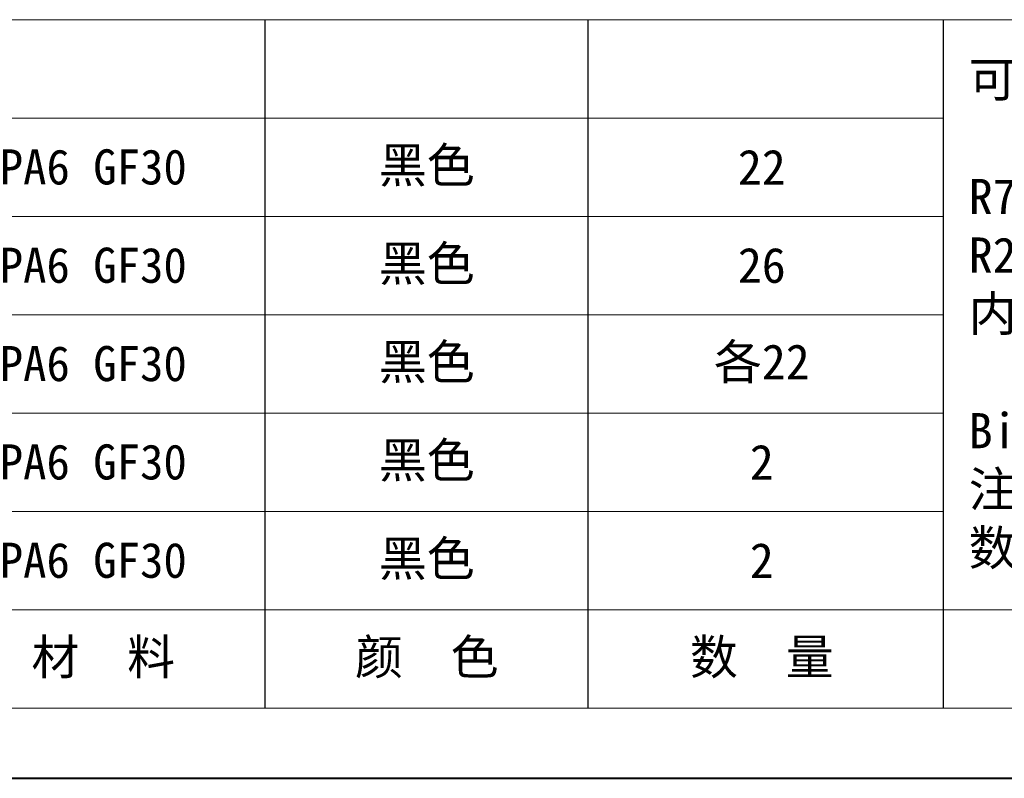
# Model space of a CAD drawing. Header units: millimetres. Extents: x 2390 to 3312, y -95 to 558.
# Tile 2 of 49: x 2665 to 2819, y -95 to 24. Entities that reach past the tile are written whole.
import ezdxf

# ---------------------------------------------------------------- set-up
doc = ezdxf.new("R2010")
doc.units = ezdxf.units.MM
doc.layers.add('标注线', color=7, linetype='Continuous', lineweight=15)
doc.styles.add('样式 6', font='仿宋_GB2312.ttf')

msp = doc.modelspace()

# ---------------------------------------------------------------- linework, layer by layer
at = {"color": 7, "lineweight": 15}
for p, q in [((2445.14, 24.058), (2809.611, 24.058)), ((2445.14, 8.688), (2809.611, 8.688)), ((2445.14, -6.683), (2809.611, -6.683)), ((2445.14, -22.054), (2809.611, -22.054)), ((2445.14, -37.424), (2809.611, -37.424)), ((2445.14, -52.795), (2809.611, -52.795)), ((2445.14, -68.166), (2906.26, -68.166))]:
    msp.add_line(p, q, dxfattribs=at)
at = {"color": 7}
for p, q in [((2703.56, -83.536), (2703.56, 24.058)), ((2754.076, -83.536), (2754.076, 24.058)), ((2809.611, -83.536), (2809.611, 24.058))]:
    msp.add_line(p, q, dxfattribs=at)
at = {"color": 7, "lineweight": 13}
for p, q in [((2809.611, 24.058), (3301.506, 24.058)), ((2445.14, -83.536), (2906.26, -83.536))]:
    msp.add_line(p, q, dxfattribs=at)
at = {"color": 7, "lineweight": 40}
msp.add_line((2390.245, -94.515), (3312.485, -94.515), dxfattribs=at)

# ---------------------------------------------------------------- texts
at = {"layer": '标注线', "color": 7, "lineweight": 18, "char_height": 3.95246, "style": '样式 6'}
for s, insert, width, attachment_point in [('{\\H1.389x;可选弯曲半径:\\P\\PR75  R100  R125  R150 \\PR225   \\P内  宽:\\P\\PBi77\\P注：可根据客户要求定制,\\P数量均以装配1m计算.}', (2813.538, -22.199), 118.75621, 4), ('{\\H1.389x;PA6 GF30}', (2676.408, 1.002), 31.12337, 5), ('{\\H1.389x;黑色}', (2728.837, 1.002), 26.34971, 5), ('{\\H1.389x;22}', (2781.198, 1.002), 26.34971, 5), ('{\\H1.389x;PA6 GF30}', (2676.408, -14.368), 31.12337, 5), ('{\\H1.389x;黑色}', (2728.837, -14.368), 26.34971, 5), ('{\\H1.389x;26}', (2781.198, -14.368), 26.34971, 5), ('{\\H1.389x;PA6 GF30}', (2676.408, -29.739), 31.12337, 5), ('{\\H1.389x;各22}', (2781.198, -29.739), 26.34971, 5), ('{\\H1.389x;黑色}', (2728.837, -29.739), 26.34971, 5), ('{\\H1.389x;PA6 GF30}', (2676.408, -45.11), 31.12337, 5), ('{\\H1.389x;黑色}', (2728.837, -45.11), 26.34971, 5), ('{\\H1.389x;2}', (2781.198, -45.11), 26.34971, 5), ('{\\H1.389x;PA6 GF30}', (2676.408, -60.48), 31.12337, 5), ('{\\H1.389x;黑色}', (2728.837, -60.48), 26.34971, 5), ('{\\H1.389x;2}', (2781.198, -60.48), 26.34971, 5), ('{\\H1.389x; 材  料}', (2676.408, -75.851), 31.12337, 5), ('{\\H1.389x;颜  色}', (2728.837, -75.851), 26.34971, 5), ('{\\H1.389x;数  量}', (2781.198, -75.851), 26.34971, 5)]:
    msp.add_mtext(s, dxfattribs=dict(at, insert=insert, width=width, attachment_point=attachment_point))

doc.saveas('drawing.dxf')
